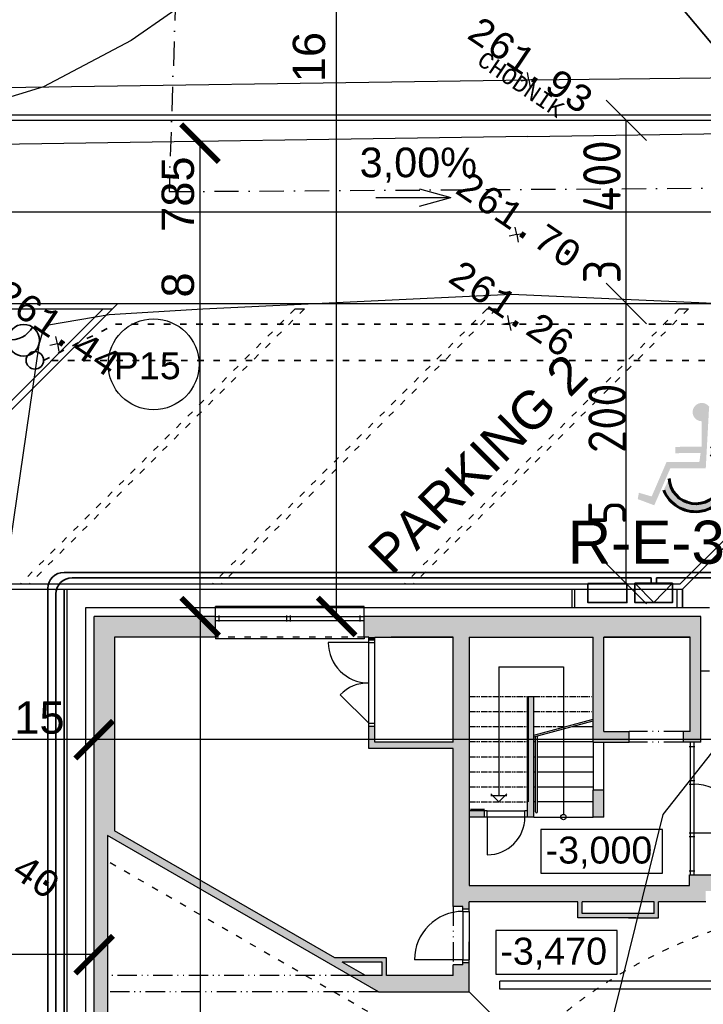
# Model space of a CAD drawing. Extents: x 4743276 to 9726129, y -4307434 to -1665362.
# Tile 80 of 121: x 4820261 to 4832949, y -1781875 to -1763605. Entities that reach past the tile are written whole.
import ezdxf
from ezdxf.enums import TextEntityAlignment as Align

# ---------------------------------------------------------------- set-up
doc = ezdxf.new("R2010")
doc.units = 0
doc.header["$MEASUREMENT"] = 0
for name, pattern in [('ACAD_ISO03W100', [30, 12, -18]), ('ACAD_ISO12W100', [22, 12, -3, 0.5, -3, 0.5, -3]), ('BODKOCIARKOVANA_3', [5.6, 3, -1.3, 0, -1.3])]:
    doc.linetypes.add(name, pattern=pattern)
doc.layers.get('0').update_dxf_attribs({"linetype": 'CONTINUOUS'})
doc.layers.get('Defpoints').update_dxf_attribs({"color": 61, "linetype": 'CONTINUOUS'})
for name, color, linetype in [('body', 7, 'CONTINUOUS'), ('DVERE', 47, 'CONTINUOUS'), ('INSOLACIA', 8, 'CONTINUOUS'), ('KÓTY', 4, 'CONTINUOUS'), ('MÚRY', 1, 'CONTINUOUS'), ('OKNÁ', 146, 'CONTINUOUS'), ('POZEMOK', 8, 'CONTINUOUS'), ('siete', 6, 'CONTINUOUS'), ('TENKÁ', 7, 'CONTINUOUS'), ('tzb', 55, 'CONTINUOUS'), ('Výšky', 64, 'CONTINUOUS'), ('ZARIADENIE1', 145, 'CONTINUOUS'), ('ZARIADOVACIE', 144, 'CONTINUOUS'), ('ŠRAFY', 82, 'CONTINUOUS'), ('šrafy-múry', 8, 'CONTINUOUS')]:
    doc.layers.add(name, color=color, linetype=linetype)
doc.layers.get('ŠRAFY').off()
doc.styles.add('ARIAL', font='arial.ttf')
doc.styles.add('MONOTXT', font='MONOTXT', dxfattribs={"height": 0.2})
doc.styles.add('styl1', font='arial.ttf')
doc.styles.add('Style-Arial', font='arial.ttf')
doc.styles.add('STYLE1', font='isocp.shx')
doc.dimstyles.new('STANDARD 200', dxfattribs={"dimtxt": 600, "dimasz": 700, "dimexe": 10, "dimexo": 200, "dimgap": 100, "dimtad": 1, "dimdsep": 46, "dimlunit": 6, "dimtxsty": 'Style-Arial', "dimblk": 'ARCHTICK', "dimblk1": 'OBLIQUE', "dimblk2": 'ARCHTICK', "dimcen": 2.5, "dimse1": 1, "dimse2": 1, "dimadec": 0, "dimazin": 0, "dimtfac": 1, "dimtmove": 1, "dimatfit": 3, "dimldrblk": 'OBLIQUE', "dimfxl": 1, "dimtolj": 1, "dimtzin": 0, "dimarcsym": 0})
doc.dimstyles.new('STANDARD 250', dxfattribs={"dimtxt": 700, "dimasz": 750, "dimexe": 10, "dimexo": 200, "dimgap": 100, "dimtad": 1, "dimdsep": 46, "dimlunit": 6, "dimtxsty": 'STYLE1', "dimblk1": 'OBLIQUE', "dimblk2": 'OBLIQUE', "dimsah": 1, "dimcen": 2.5, "dimse1": 1, "dimse2": 1, "dimadec": 0, "dimazin": 0, "dimtfac": 1, "dimtmove": 1, "dimatfit": 3, "dimldrblk": 'OBLIQUE', "dimfxl": 1, "dimtolj": 1, "dimtzin": 0, "dimarcsym": 0})

# ---------------------------------------------------------------- blocks, each defined once
blk = doc.blocks.new('inv')
at = {"layer": 'TENKÁ', "linetype": 'Continuous', "lineweight": 60, "ltscale": 10}
for points in [[(-264025, -1186599), (-264022, -1187066), (-264513, -1187072), (-264512, -1187189), (-264043, -1187185), (-264066, -1187352), (-264676, -1187355), (-264951, -1187992), (-265188, -1187923), (-265210, -1188041), (-264903, -1188156), (-264606, -1187471), (-263947, -1187467), (-263886, -1186340), (-263878, -1186335, 1.715537), (-264016, -1186596)], [(-263850, -1187064), (-263856, -1187216, -1.608628), (-264628, -1187661), (-264727, -1187874, 1.453079)]]:
    blk.add_hatch(color=8, dxfattribs=at).paths.add_polyline_path(points)
at = {"layer": 'TENKÁ', "color": 8, "linetype": 'Continuous', "lineweight": 60, "ltscale": 10}
for centre, radius, start, end in [((-264134, -1187636), 639, 201.8128, 63.6707), ((-264132, -1187629), 497, 183.6812, 56.213)]:
    blk.add_arc(centre, radius, start, end, dxfattribs=at)
blk = doc.blocks.new('_ArchTick')
at = {"color": 0, "linetype": 'ByBlock', "const_width": 0.15}
blk.add_lwpolyline([(-0.5, -0.5), (0.5, 0.5)], dxfattribs=at)
blk = doc.blocks.new('*D41307')
at = {"layer": 'Defpoints', "color": 0}
for p in [(4821644, -1775081), (4881994, -1775081), (4821644, -1776964)]:
    blk.add_point(p, dxfattribs=at)
at = {"layer": 'ZARIADOVACIE', "color": 0, "lineweight": -2}
blk.add_line((4881994, -1776964), (4821644, -1776964), dxfattribs=at)
at = {"layer": 'ZARIADOVACIE', "color": 0, "linetype": 'ByBlock', "lineweight": -2, "xscale": 700, "yscale": 700, "zscale": 700, "rotation": 180}
blk.add_blockref('_ArchTick', (4821644, -1776964), dxfattribs=at)
at = {"layer": 'ZARIADOVACIE', "color": 0, "linetype": 'ByBlock', "lineweight": -2, "xscale": 700, "yscale": 700, "zscale": 700}
blk.add_blockref('_ArchTick', (4881994, -1776964), dxfattribs=at)
at = {"layer": 'ZARIADOVACIE', "color": 0, "insert": (4850260, -1776618), "char_height": 600, "attachment_point": 5, "style": 'Style-Arial'}
blk.add_mtext('\\A1;60ﾠ350', dxfattribs=at)
blk = doc.blocks.new('_OBLIQUE')
at = {"color": 0, "linetype": 'ByBlock'}
blk.add_line((-0.5, -0.5), (0.5, 0.5), dxfattribs=at)
blk = doc.blocks.new('*D41308')
at = {"layer": 'Defpoints', "color": 0}
for p in [(4817929, -1775081), (4821644, -1775081), (4817929, -1776964)]:
    blk.add_point(p, dxfattribs=at)
at = {"layer": 'ZARIADOVACIE', "color": 0, "lineweight": -2}
blk.add_line((4821644, -1776964), (4817929, -1776964), dxfattribs=at)
at = {"layer": 'ZARIADOVACIE', "color": 0, "linetype": 'ByBlock', "lineweight": -2, "xscale": 700, "yscale": 700, "zscale": 700, "rotation": 180}
blk.add_blockref('_ArchTick', (4817929, -1776964), dxfattribs=at)
at = {"layer": 'ZARIADOVACIE', "color": 0, "linetype": 'ByBlock', "lineweight": -2, "xscale": 700, "yscale": 700, "zscale": 700}
blk.add_blockref('_ArchTick', (4821644, -1776964), dxfattribs=at)
at = {"layer": 'ZARIADOVACIE', "color": 0, "insert": (4819786, -1776558), "char_height": 600, "attachment_point": 5, "style": 'Style-Arial'}
blk.add_mtext('\\A1;3ﾠ715', dxfattribs=at)
blk = doc.blocks.new('*D41311')
at = {"layer": 'Defpoints', "color": 0}
for p in [(4822144, -1774681), (4822144, -1833931), (4823610, -1833931)]:
    blk.add_point(p, dxfattribs=at)
at = {"layer": 'ZARIADOVACIE', "color": 0, "lineweight": -2}
blk.add_line((4823610, -1774681), (4823610, -1833931), dxfattribs=at)
at = {"layer": 'ZARIADOVACIE', "color": 0, "linetype": 'ByBlock', "lineweight": -2, "xscale": 700, "yscale": 700, "zscale": 700}
for p, rotation in [((4823610, -1774681), 90), ((4823610, -1833931), 270)]:
    blk.add_blockref('_ArchTick', p, dxfattribs=dict(at, rotation=rotation))
at = {"layer": 'ZARIADOVACIE', "color": 0, "insert": (4823200, -1809410), "char_height": 600, "attachment_point": 5, "rotation": 90, "style": 'Style-Arial'}
blk.add_mtext('\\A1;59ﾠ250', dxfattribs=at)
blk = doc.blocks.new('*D41319')
at = {"layer": 'Defpoints', "color": 0}
for p in [(4821644, -1774681), (4791344, -1775081), (4791344, -1780952)]:
    blk.add_point(p, dxfattribs=at)
at = {"layer": 'ZARIADOVACIE', "color": 0, "lineweight": -2}
blk.add_line((4821644, -1780952), (4791344, -1780952), dxfattribs=at)
at = {"layer": 'ZARIADOVACIE', "color": 0, "linetype": 'ByBlock', "lineweight": -2, "xscale": 700, "yscale": 700, "zscale": 700, "rotation": 180}
blk.add_blockref('_ArchTick', (4791344, -1780952), dxfattribs=at)
at = {"layer": 'ZARIADOVACIE', "color": 0, "linetype": 'ByBlock', "lineweight": -2, "xscale": 700, "yscale": 700, "zscale": 700}
blk.add_blockref('_ArchTick', (4821644, -1780952), dxfattribs=at)
at = {"layer": 'ZARIADOVACIE', "color": 0, "insert": (4808967, -1780411), "char_height": 600, "attachment_point": 5, "style": 'Style-Arial'}
blk.add_mtext('\\A1;30ﾠ300', dxfattribs=at)
blk = doc.blocks.new('*D41322')
at = {"layer": 'Defpoints', "color": 0}
for p in [(4821644, -1758311), (4826144, -1758311), (4821644, -1774681)]:
    blk.add_point(p, dxfattribs=at)
at = {"layer": 'ZARIADOVACIE', "color": 0, "lineweight": -2}
blk.add_line((4826144, -1774681), (4826144, -1758311), dxfattribs=at)
at = {"layer": 'ZARIADOVACIE', "color": 0, "linetype": 'ByBlock', "lineweight": -2, "xscale": 700, "yscale": 700, "zscale": 700}
for p, rotation in [((4826144, -1758311), 90), ((4826144, -1774681), 270)]:
    blk.add_blockref('_ArchTick', p, dxfattribs=dict(at, rotation=rotation))
at = {"layer": 'ZARIADOVACIE', "color": 0, "insert": (4825634, -1763224), "char_height": 600, "attachment_point": 5, "rotation": 90, "style": 'Style-Arial'}
blk.add_mtext('\\A1;16ﾠ370', dxfattribs=at)
blk = doc.blocks.new('*D41323')
at = {"layer": 'Defpoints', "color": 0}
for p in [(4821644, -1765896), (4823610, -1765896), (4821644, -1774681)]:
    blk.add_point(p, dxfattribs=at)
at = {"layer": 'ZARIADOVACIE', "color": 0, "lineweight": -2}
blk.add_line((4823610, -1774681), (4823610, -1765896), dxfattribs=at)
at = {"layer": 'ZARIADOVACIE', "color": 0, "linetype": 'ByBlock', "lineweight": -2, "xscale": 700, "yscale": 700, "zscale": 700}
for p, rotation in [((4823610, -1765896), 90), ((4823610, -1774681), 270)]:
    blk.add_blockref('_ArchTick', p, dxfattribs=dict(at, rotation=rotation))
at = {"layer": 'ZARIADOVACIE', "color": 0, "insert": (4823200, -1767452), "char_height": 600, "attachment_point": 5, "rotation": 90, "style": 'Style-Arial'}
blk.add_mtext('\\A1;8ﾠ785', dxfattribs=at)
blk = doc.blocks.new('*D41342')
at = {"layer": 'Defpoints', "color": 0}
for p in [(4831273, -1768871), (4831518, -1768871), (4831273, -1774071)]:
    blk.add_point(p, dxfattribs=at)
at = {"layer": 'KÓTY', "color": 0, "lineweight": -2}
blk.add_line((4831518, -1774071), (4831518, -1768871), dxfattribs=at)
at = {"layer": 'KÓTY', "color": 0, "linetype": 'ByBlock', "lineweight": -2, "xscale": 750, "yscale": 750, "zscale": 750}
for p, rotation in [((4831518, -1768871), 90), ((4831518, -1774071), 270)]:
    blk.add_blockref('_OBLIQUE', p, dxfattribs=dict(at, rotation=rotation))
at = {"layer": 'KÓTY', "color": 0, "insert": (4831164, -1771668), "char_height": 700, "attachment_point": 5, "rotation": 90, "style": 'STYLE1'}
blk.add_mtext('\\A1;5ﾠ200', dxfattribs=at)
blk = doc.blocks.new('*D41343')
at = {"layer": 'Defpoints', "color": 0}
for p in [(4831518, -1765471), (4831518, -1765471), (4831518, -1768871)]:
    blk.add_point(p, dxfattribs=at)
at = {"layer": 'KÓTY', "color": 0, "lineweight": -2}
blk.add_line((4831518, -1768871), (4831518, -1765471), dxfattribs=at)
at = {"layer": 'KÓTY', "color": 0, "linetype": 'ByBlock', "lineweight": -2, "xscale": 750, "yscale": 750, "zscale": 750}
for p, rotation in [((4831518, -1765471), 90), ((4831518, -1768871), 270)]:
    blk.add_blockref('_OBLIQUE', p, dxfattribs=dict(at, rotation=rotation))
at = {"layer": 'KÓTY', "color": 0, "insert": (4831067, -1767171), "char_height": 700, "attachment_point": 5, "rotation": 90, "style": 'STYLE1'}
blk.add_mtext('\\A1;3ﾠ400', dxfattribs=at)
blk = doc.blocks.new('po')
at = {"layer": 'šrafy-múry'}
h = blk.add_hatch(color=256, dxfattribs=at)
h.dxf.hatch_style = 1
h.paths.add_polyline_path([(4819430, -1512866), (4819810, -1512866), (4819810, -1509246), (4821680, -1509246), (4821680, -1508866), (4819430, -1508866)])
h = blk.add_hatch(color=256, dxfattribs=at)
h.dxf.hatch_style = 1
h.paths.add_polyline_path([(4824640, -1509246), (4824940, -1509246), (4826090, -1509246), (4826390, -1509246), (4828690, -1509246), (4828890, -1509246), (4830490, -1509246), (4830690, -1509246), (4830690, -1508866), (4824440, -1508866), (4824440, -1508936), (4824440, -1509246), (4824525, -1509246)])
h = blk.add_hatch(color=256, dxfattribs=at)
h.dxf.hatch_style = 1
h.paths.add_polyline_path([(4824640, -1509246), (4824525, -1509246), (4824525, -1509296), (4824640, -1509296)])
h = blk.add_hatch(color=256, dxfattribs=at)
h.dxf.hatch_style = 1
h.paths.add_polyline_path([(4826390, -1511746), (4826390, -1511466), (4826390, -1511186), (4826390, -1510906), (4826390, -1510626), (4826390, -1510346), (4826390, -1509246), (4826090, -1509246), (4826090, -1514246), (4826275, -1514246), (4826275, -1514286), (4826390, -1514286), (4826390, -1514156), (4829345, -1514156), (4829425, -1514156), (4829825, -1514156), (4829905, -1514156), (4830780, -1514156), (4830780, -1513956), (4832655, -1513956), (4832655, -1513656), (4830560, -1513656), (4830490, -1513656), (4830480, -1513656), (4830480, -1513856), (4826390, -1513856), (4826390, -1512586), (4826390, -1512471), (4826390, -1512306), (4826390, -1512026), (4826390, -1511871)])
h = blk.add_hatch(color=256, dxfattribs=at)
h.dxf.hatch_style = 1
h.paths.add_polyline_path([(4828690, -1509246), (4828690, -1510346), (4828690, -1510626), (4828690, -1510771), (4828690, -1510802), (4828690, -1510906), (4828690, -1511186), (4828690, -1511196), (4828890, -1511196), (4829360, -1511196), (4829360, -1510996), (4828910, -1510996), (4828890, -1510996), (4828890, -1510735), (4828890, -1510695), (4828890, -1509407), (4828890, -1509367), (4828890, -1509246)])
h = blk.add_hatch(color=256, dxfattribs=at)
h.dxf.hatch_style = 1
h.paths.add_polyline_path([(4830490, -1509246), (4830490, -1510996), (4830360, -1510996), (4830360, -1511196), (4830690, -1511196), (4830690, -1509876), (4830690, -1509246)])
h = blk.add_hatch(color=256, dxfattribs=at)
h.dxf.hatch_style = 1
h.paths.add_polyline_path([(4827475, -1510346), (4827475, -1512586), (4827590, -1512586), (4827590, -1510346)])
h = blk.add_hatch(color=256, dxfattribs=at)
h.dxf.hatch_style = 1
h.paths.add_polyline_path([(4824640, -1510896), (4824525, -1510896), (4824525, -1511311), (4826090, -1511311), (4826090, -1511196), (4824640, -1511196)])
h = blk.add_hatch(color=256, dxfattribs=at)
h.dxf.hatch_style = 1
h.paths.add_polyline_path([(4828690, -1512086), (4828690, -1512586), (4828890, -1512586), (4828890, -1512086)])
h = blk.add_hatch(color=256, dxfattribs=at)
h.dxf.hatch_style = 1
h.paths.add_polyline_path([(4826390, -1512471), (4826390, -1512586), (4826675, -1512586), (4826675, -1512471)])
h = blk.add_hatch(color=256, dxfattribs=at)
h.dxf.hatch_style = 1
h.paths.add_polyline_path([(4819430, -1512866), (4819430, -1516366), (4819680, -1516366), (4819680, -1512925), (4819680, -1512866)])
h = blk.add_hatch(color=256, dxfattribs=at)
h.dxf.hatch_style = 1
h.paths.add_polyline_path([(4819680, -1512866), (4819680, -1512925), (4824185, -1515526), (4824465, -1515526), (4824032, -1515276), (4823894, -1515196), (4819810, -1512838), (4819810, -1512866)])
h = blk.add_hatch(color=256, dxfattribs=at)
h.dxf.hatch_style = 1
h.paths.add_polyline_path([(4829905, -1514456), (4829905, -1514156), (4829825, -1514156), (4829825, -1514376), (4828485, -1514376), (4828485, -1514156), (4828405, -1514156), (4828405, -1514456), (4829345, -1514456), (4829485, -1514456)])
h = blk.add_hatch(color=256, dxfattribs=at)
h.dxf.hatch_style = 1
h.paths.add_polyline_path([(4823894, -1515196), (4824032, -1515276), (4824775, -1515276), (4824775, -1515526), (4824855, -1515526), (4824855, -1515196)])
h = blk.add_hatch(color=256, dxfattribs=at)
h.dxf.hatch_style = 1
h.paths.add_polyline_path([(4826275, -1515286), (4826275, -1515326), (4826090, -1515326), (4826090, -1515526), (4826390, -1515526), (4826390, -1515286)])
h = blk.add_hatch(color=256, dxfattribs=at)
h.dxf.hatch_style = 1
h.paths.add_polyline_path([(4824705, -1515826), (4826390, -1515826), (4826390, -1515526), (4826090, -1515526), (4824855, -1515526), (4824775, -1515526), (4824465, -1515526), (4824185, -1515526)])
at = {"layer": 'DVERE'}
for p, q in [((4824525, -1509346), (4823775, -1509346)), ((4824525, -1510846), (4824525, -1509346)), ((4824640, -1510846), (4824640, -1509346)), ((4824525, -1510846), (4823995, -1510315)), ((4826725, -1512471), (4827425, -1512471)), ((4827425, -1512586), (4826725, -1512586)), ((4826725, -1512586), (4826725, -1513286)), ((4826275, -1514336), (4826275, -1515236)), ((4826390, -1514336), (4826390, -1515236)), ((4826390, -1515236), (4826390, -1514902)), ((4826275, -1515236), (4825375, -1515236))]:
    blk.add_line(p, q, dxfattribs=at)
for centre, radius, start, end in [((4824525, -1509346), 750, 180, 270), ((4824525, -1510846), 750, 90, 135), ((4826725, -1512586), 700, 270, 0), ((4826275, -1515236), 900, 90, 180)]:
    blk.add_arc(centre, radius, start, end, dxfattribs=at)
at = {"layer": 'INSOLACIA', "color": 9, "ltscale": 0.25}
blk.add_line((4830130, -1519566), (4826390, -1515826), dxfattribs=at)
at = {"layer": 'MÚRY', "color": 7}
for p, q in [((4819270, -1508706), (4819270, -1516416)), ((4821680, -1508706), (4819270, -1508706)), ((4821680, -1509246), (4821680, -1508706)), ((4830850, -1508706), (4824440, -1508706)), ((4824440, -1509246), (4824440, -1508706)), ((4819810, -1509246), (4819810, -1512838)), ((4821680, -1509246), (4819810, -1509246)), ((4824525, -1509246), (4824440, -1509246)), ((4824525, -1509346), (4824525, -1509246)), ((4824525, -1509346), (4824640, -1509346)), ((4824640, -1509246), (4826090, -1509246)), ((4824640, -1509346), (4824640, -1509246)), ((4826090, -1509246), (4824940, -1509246)), ((4826090, -1511196), (4826090, -1509246)), ((4826090, -1511196), (4826090, -1509246)), ((4826390, -1509246), (4826390, -1512471)), ((4826390, -1509246), (4828690, -1509246)), ((4828690, -1511196), (4828690, -1509246)), ((4828890, -1510996), (4828890, -1509246)), ((4828890, -1509246), (4830490, -1509246)), ((4830490, -1509246), (4828890, -1509246)), ((4830490, -1510996), (4830490, -1509246)), ((4830490, -1510996), (4830490, -1509246)), ((4830490, -1510104), (4830490, -1509246)), ((4830850, -1509876), (4830690, -1509876)), ((4830690, -1511196), (4830690, -1509876)), ((4827475, -1512491), (4827475, -1510346)), ((4827475, -1510346), (4827590, -1510346)), ((4827590, -1512586), (4827590, -1510346)), ((4824525, -1511311), (4824525, -1510846)), ((4824525, -1510846), (4824640, -1510846)), ((4824640, -1511196), (4824640, -1510846)), ((4828890, -1510996), (4829360, -1510996)), ((4829360, -1511196), (4829360, -1510996)), ((4830490, -1510996), (4830360, -1510996)), ((4830360, -1510996), (4830360, -1511196)), ((4826090, -1511196), (4824640, -1511196)), ((4828690, -1511196), (4829360, -1511196)), ((4830690, -1511196), (4830360, -1511196)), ((4826090, -1511311), (4824525, -1511311)), ((4826090, -1514246), (4826090, -1511311)), ((4828690, -1512586), (4828690, -1512086)), ((4828890, -1512086), (4828690, -1512086)), ((4828890, -1512586), (4828890, -1512086)), ((4826725, -1512471), (4826390, -1512471)), ((4826725, -1512586), (4826725, -1512471)), ((4827475, -1512471), (4827425, -1512471)), ((4827425, -1512586), (4827425, -1512471)), ((4826390, -1512586), (4826390, -1513856)), ((4826725, -1512586), (4826390, -1512586)), ((4827590, -1512586), (4827425, -1512586)), ((4828890, -1512586), (4828690, -1512586)), ((4823894, -1515196), (4819810, -1512838)), ((4819680, -1512925), (4819680, -1516416)), ((4824705, -1515826), (4819680, -1512925)), ((4830480, -1513856), (4830480, -1513656)), ((4830480, -1513656), (4832730, -1513656)), ((4826390, -1513856), (4830480, -1513856)), ((4826390, -1514336), (4826390, -1514156)), ((4828405, -1514156), (4826390, -1514156)), ((4828405, -1514456), (4828405, -1514156)), ((4829825, -1514156), (4828485, -1514156)), ((4828485, -1514376), (4828485, -1514156)), ((4829825, -1514376), (4829825, -1514156)), ((4829905, -1514456), (4829905, -1514156)), ((4830780, -1514156), (4829905, -1514156)), ((4826275, -1514246), (4826090, -1514246)), ((4826275, -1514336), (4826275, -1514246)), ((4826275, -1514336), (4826390, -1514336)), ((4829485, -1514456), (4828405, -1514456)), ((4829825, -1514376), (4828485, -1514376)), ((4829345, -1514456), (4829905, -1514456)), ((4824855, -1515196), (4823894, -1515196)), ((4824855, -1515526), (4824855, -1515196)), ((4826275, -1515326), (4826275, -1515236)), ((4826275, -1515236), (4826390, -1515236)), ((4826390, -1515826), (4826390, -1515236)), ((4824775, -1515276), (4824032, -1515276)), ((4824465, -1515526), (4824032, -1515276)), ((4824775, -1515526), (4824775, -1515276)), ((4826090, -1515526), (4826090, -1515326)), ((4826275, -1515326), (4826090, -1515326)), ((4824775, -1515526), (4824465, -1515526)), ((4826090, -1515526), (4824855, -1515526)), ((4824705, -1515826), (4826390, -1515826))]:
    blk.add_line(p, q, dxfattribs=at)
at = {"layer": 'OKNÁ', "ltscale": 0.25}
for p, q in [((4821680, -1508866), (4824440, -1508866)), ((4821750, -1508956), (4821750, -1508846)), ((4821750, -1508956), (4821750, -1508846)), ((4823005, -1508956), (4823005, -1508846)), ((4823005, -1508956), (4823005, -1508846)), ((4823075, -1508956), (4823075, -1508846)), ((4823075, -1508956), (4823075, -1508846)), ((4824370, -1508956), (4824370, -1508846)), ((4824370, -1508956), (4824370, -1508846)), ((4821680, -1508936), (4824440, -1508936)), ((4830490, -1511196), (4830490, -1513656)), ((4830560, -1511196), (4830560, -1513656)), ((4830470, -1511276), (4830580, -1511276)), ((4830470, -1511906), (4830580, -1511906)), ((4830470, -1511976), (4830580, -1511976)), ((4830470, -1512876), (4830580, -1512876)), ((4830560, -1512876), (4831460, -1512876)), ((4830470, -1512946), (4830580, -1512946)), ((4830470, -1513586), (4830580, -1513586))]:
    blk.add_line(p, q, dxfattribs=at)
blk.add_arc((4830560, -1512876), 900, 0, 90, dxfattribs=at)
at = {"layer": 'POZEMOK'}
for p, q in [((4826940, -1509796), (4828140, -1509796)), ((4826940, -1509796), (4826940, -1512186)), ((4828140, -1509796), (4828140, -1512536)), ((4827590, -1511066), (4828690, -1510771)), ((4827590, -1511097), (4828690, -1510802)), ((4827620, -1512486), (4827620, -1511089)), ((4827660, -1512486), (4827660, -1511078)), ((4826940, -1512306), (4826790, -1512156)), ((4827090, -1512156), (4826940, -1512306)), ((4826790, -1512186), (4827090, -1512186))]:
    blk.add_line(p, q, dxfattribs=at)
at = {"layer": 'POZEMOK', "linetype": 'ACAD_ISO03W100', "ltscale": 10}
blk.add_line((4824770, -1516346), (4819680, -1513407), dxfattribs=at)
at = {"layer": 'POZEMOK'}
blk.add_circle((4828140, -1512586), 50, dxfattribs=at)
blk.add_arc((4827640, -1512486), 20, 180, 0, dxfattribs=at)
at = {"layer": 'POZEMOK', "linetype": 'ACAD_ISO03W100', "ltscale": 10}
blk.add_arc((4833870, -1523306), 9100, 90, 180, dxfattribs=at)
at = {"layer": 'TENKÁ', "ltscale": 0.25}
for p, q in [((4824440, -1508676), (4821680, -1508676)), ((4821680, -1508706), (4821680, -1508676)), ((4824440, -1508706), (4824440, -1508676)), ((4821680, -1509246), (4821680, -1509276)), ((4824440, -1509276), (4821680, -1509276)), ((4824440, -1509246), (4824440, -1509276)), ((4826675, -1512446), (4826416, -1512446))]:
    blk.add_line(p, q, dxfattribs=at)
at = {"layer": 'TENKÁ'}
for p, q in [((4819430, -1516416), (4819430, -1508866)), ((4821680, -1508866), (4819430, -1508866)), ((4830690, -1508866), (4824440, -1508866)), ((4830690, -1509876), (4830690, -1508866)), ((4824525, -1509296), (4824640, -1509296)), ((4827490, -1512306), (4827490, -1510346)), ((4824525, -1510896), (4824640, -1510896)), ((4828305, -1510906), (4828690, -1510906)), ((4827590, -1511186), (4827620, -1511186)), ((4827660, -1511186), (4828690, -1511186)), ((4828690, -1511196), (4828690, -1512086)), ((4828890, -1512086), (4828890, -1511196)), ((4827590, -1511466), (4827620, -1511466)), ((4827660, -1511466), (4828690, -1511466)), ((4827590, -1511746), (4827620, -1511746)), ((4827660, -1511746), (4828690, -1511746)), ((4827590, -1512026), (4827620, -1512026)), ((4827660, -1512026), (4828690, -1512026)), ((4827620, -1512306), (4827590, -1512306)), ((4828690, -1512306), (4827660, -1512306)), ((4826390, -1512471), (4826390, -1512586)), ((4826675, -1512586), (4826675, -1512471)), ((4827475, -1512586), (4827475, -1512471)), ((4827590, -1512586), (4828690, -1512586)), ((4826275, -1514286), (4826390, -1514286)), ((4826275, -1515286), (4826390, -1515286)), ((4824465, -1515526), (4824185, -1515526))]:
    blk.add_line(p, q, dxfattribs=at)
at = {"layer": 'TENKÁ', "linetype": 'ACAD_ISO03W100', "ltscale": 10}
for p, q in [((4824440, -1508706), (4821680, -1508706)), ((4824440, -1509246), (4821680, -1509246))]:
    blk.add_line(p, q, dxfattribs=at)
at = {"layer": 'TENKÁ', "linetype": 'ACAD_ISO12W100', "ltscale": 10}
for p, q in [((4826390, -1510346), (4827475, -1510346)), ((4827590, -1510346), (4828690, -1510346)), ((4826390, -1510626), (4827490, -1510626)), ((4827590, -1510626), (4828690, -1510626)), ((4826390, -1510906), (4827490, -1510906)), ((4827590, -1510906), (4828189, -1510906)), ((4826390, -1511186), (4827490, -1511186)), ((4826390, -1511466), (4827490, -1511466)), ((4826390, -1511746), (4827490, -1511746)), ((4826390, -1512026), (4827490, -1512026)), ((4826390, -1512306), (4827490, -1512306))]:
    blk.add_line(p, q, dxfattribs=at)
at = {"layer": 'TENKÁ', "linetype": 'ACAD_ISO12W100', "ltscale": 30}
for p, q in [((4830360, -1510996), (4829360, -1510996)), ((4830360, -1511196), (4829360, -1511196)), ((4826090, -1514246), (4826090, -1515326)), ((4824185, -1515526), (4819680, -1515526)), ((4824705, -1515826), (4819680, -1515826))]:
    blk.add_line(p, q, dxfattribs=at)
at = {"layer": 'TENKÁ'}
for points in [[(4829977, -1512816), (4827722, -1512816), (4827722, -1513624), (4829977, -1513624)], [(4829137, -1514692), (4826883, -1514692), (4826883, -1515500), (4829137, -1515500)]]:
    blk.add_lwpolyline(points, close=True, dxfattribs=at)
at = {"layer": 'tzb'}
for p, q in [((4845960, -1515631), (4826960, -1515631)), ((4826960, -1515781), (4826960, -1515631)), ((4845960, -1515781), (4826960, -1515781))]:
    blk.add_line(p, q, dxfattribs=at)
at = {"layer": 'TENKÁ', "ltscale": 0.25, "style": 'ARIAL'}
for s, p in [('-3,000', (4827809, -1513448)), ('-3,470', (4826969, -1515324))]:
    blk.add_text(s, height=500, dxfattribs=at).set_placement(p)

msp = doc.modelspace()

# ---------------------------------------------------------------- linework, layer by layer
at = {"layer": 'body', "color": 1, "linetype": 'Continuous'}
for p, q in [((4829709.983, -1764721.835), (4829682.999, -1764583.012)), ((4829709.983, -1764721.835), (4829571.16, -1764748.82)), ((4829709.983, -1764721.835), (4829848.806, -1764694.851)), ((4829709.983, -1764721.835), (4829736.968, -1764860.659)), ((4829485.05, -1767592.898), (4829458.066, -1767454.075)), ((4829485.05, -1767592.898), (4829346.227, -1767619.883)), ((4829485.05, -1767592.898), (4829623.873, -1767565.914)), ((4829485.05, -1767592.898), (4829512.035, -1767731.721)), ((4829346.918, -1769235.475), (4829319.933, -1769096.651)), ((4829346.918, -1769235.475), (4829208.095, -1769262.459)), ((4829346.918, -1769235.475), (4829485.741, -1769208.49)), ((4829346.918, -1769235.475), (4829373.902, -1769374.298)), ((4820960.694, -1769620.841), (4820933.71, -1769482.018)), ((4820960.694, -1769620.841), (4820821.871, -1769647.826)), ((4820960.694, -1769620.841), (4821099.518, -1769593.857)), ((4820960.694, -1769620.841), (4820987.679, -1769759.664))]:
    msp.add_line(p, q, dxfattribs=at)
at = {"layer": 'KÓTY'}
for p in [(4827683.701, -1766742.536), (4826873.201, -1766903.036), (4827683.701, -1767063.536)]:
    msp.add_line(p, (4828260.201, -1766903.036), dxfattribs=at)
at = {"layer": 'POZEMOK', "linetype": 'Continuous'}
for q in [(4836470.931, -1765665.911), (4817711.903, -1765955.505)]:
    msp.add_line((4829692.851, -1765770.548), q, dxfattribs=at)
at = {"layer": 'POZEMOK'}
msp.add_line((4812744.893, -1767170.548), (4882953.799, -1767170.548), dxfattribs=at)
at = {"layer": 'siete', "color": 110, "linetype": 'BODKOCIARKOVANA_3', "lineweight": 25, "ltscale": 150}
for p, q in [((4823241.104, -1760652.817), (4823034.604, -1766794.817)), ((4823034.604, -1766794.817), (4891350.604, -1766364.317))]:
    msp.add_line(p, q, dxfattribs=at)
at = {"layer": 'siete'}
msp.add_line((4825374.777, -1768970.548), (4825544.483, -1768970.548), dxfattribs=at)
at = {"layer": 'siete', "linetype": 'ACAD_ISO03W100', "lineweight": 35, "ltscale": 10}
for p, q in [((4820705.33, -1769926.366), (4822038.469, -1769257.012)), ((4822038.469, -1769257.012), (4844599.949, -1769257.012)), ((4844977, -1769926.366), (4820705.33, -1769926.366))]:
    msp.add_line(p, q, dxfattribs=at)
at = {"layer": 'siete', "lineweight": 35}
for p, q in [((4882814.009, -1773860.338), (4821083.799, -1773860.338)), ((4831978.061, -1773960.338), (4821233.799, -1773960.338)), ((4831680.325, -1774060.707), (4832028.443, -1774420.179)), ((4831978.061, -1774060.338), (4831978.061, -1773960.338)), ((4832028.443, -1774420.179), (4832375.798, -1774059.969)), ((4859060.677, -1773960.338), (4832078.061, -1773960.338)), ((4832078.061, -1774060.391), (4832078.061, -1773960.338)), ((4820783.799, -1795984), (4820783.799, -1774160.338)), ((4820933.799, -1795984), (4820933.799, -1774260.338))]:
    msp.add_line(p, q, dxfattribs=at)
for points in [[(4830808.315, -1774068.122), (4831529.504, -1774068.122), (4831529.504, -1774420.548), (4830808.315, -1774420.548)], [(4832375.798, -1774059.969), (4832376.179, -1774419.81), (4831680.707, -1774420.548), (4831680.325, -1774060.707)]]:
    msp.add_lwpolyline(points, close=True, dxfattribs=at)
for centre, radius in [((4820334.114, -1769553.515), 295.22), ((4820543.009, -1769926.366), 162.321)]:
    msp.add_circle(centre, radius, dxfattribs=at)
for centre, radius, start, end in [((4820102.964, -1769099.43), 446.576, 261.7834498, 332.1728222), ((4821083.799, -1774160.338), 300, 90, 180), ((4821233.799, -1774260.338), 300, 90, 180)]:
    msp.add_arc(centre, radius, start, end, dxfattribs=at)
at = {"layer": 'TENKÁ', "color": 30, "lineweight": 35, "ltscale": 0.25}
msp.add_line((4835235.741, -1766600.068), (4829632.811, -1759894.875), dxfattribs=at)
at = {"layer": 'TENKÁ'}
for p, q in [((4812430.551, -1765370.548), (4893683.415, -1765370.548)), ((4812433.924, -1765470.548), (4893691.163, -1765470.548)), ((4821810.959, -1768970.548), (4817885.149, -1772896.358)), ((4822080.664, -1768870.548), (4818054.854, -1772896.358)), ((4818635.637, -1768870.548), (4882953.799, -1768870.548)), ((4818635.637, -1768970.548), (4821980.664, -1768970.548)), ((4825374.777, -1768970.548), (4825544.483, -1768970.548)), ((4828938.595, -1768970.548), (4829108.301, -1768970.548)), ((4832502.413, -1768970.548), (4832672.119, -1768970.548)), ((4837721.866, -1768870.548), (4832521.866, -1774070.548)), ((4837863.288, -1768870.548), (4832563.288, -1774170.548)), ((4819229.044, -1774070.548), (4832521.866, -1774070.548)), ((4819159.339, -1774170.548), (4832563.288, -1774170.548)), ((4821083.799, -1774170.548), (4821083.799, -1834490.548)), ((4821133.799, -1774170.548), (4821133.799, -1834440.548)), ((4830513.288, -1774520.548), (4830513.288, -1774170.548)), ((4830563.288, -1774520.548), (4830563.288, -1774170.548)), ((4832463.288, -1774520.548), (4832463.288, -1774170.548)), ((4832563.288, -1774520.548), (4832563.288, -1774170.548))]:
    msp.add_line(p, q, dxfattribs=at)
at = {"layer": 'TENKÁ', "linetype": 'ACAD_ISO03W100', "ltscale": 10}
for p, q in [((4825374.777, -1768970.548), (4820274.777, -1774070.548)), ((4825544.483, -1768970.548), (4820444.483, -1774070.548)), ((4828938.595, -1768970.548), (4823838.595, -1774070.548)), ((4829108.301, -1768970.548), (4824008.301, -1774070.548)), ((4832502.413, -1768970.548), (4827402.413, -1774070.548)), ((4832672.119, -1768970.548), (4827572.119, -1774070.548))]:
    msp.add_line(p, q, dxfattribs=at)
at = {"layer": 'TENKÁ', "color": 7, "linetype": 'Continuous'}
msp.add_lwpolyline([(4812388.086, -1764982.038), (4818674.85, -1764883.748), (4829709.983, -1764721.835), (4836441.205, -1764649.525)], dxfattribs=at)
at = {"layer": 'TENKÁ'}
msp.add_circle((4822747.069, -1769999.471), 842.959, dxfattribs=at)
at = {"layer": 'Výšky', "color": 34, "linetype": 'Continuous'}
for points in [[(4825886.325, -1761245.319), (4823078.833, -1763470.876), (4822327.491, -1763991.663), (4820706.078, -1764853.41), (4818921.149, -1765394.857), (4818754.074, -1765517.376), (4818445.617, -1765883.479), (4818036.558, -1765730.247), (4817482.681, -1764902.261), (4816371.451, -1763491.777), (4815930.485, -1762720.24), (4815350.083, -1761368.605)], [(4876225.918, -1765125.171), (4875665.675, -1766097.041), (4872567.919, -1767581.602), (4865478.567, -1768742.809), (4862393.711, -1769278.334), (4857732.076, -1770740.568), (4855771.677, -1771213.114), (4849204.553, -1771918.403), (4847941.361, -1772145.934), (4844919.401, -1772949.446), (4844842.72, -1772973.716), (4844252.241, -1773074.807), (4840101.597, -1773082.031), (4835423.902, -1775769.806), (4834598.984, -1776243.502), (4833354.893, -1776888), (4832196.492, -1778355.039), (4830150.023, -1786637.69), (4829556.191, -1788896.856), (4826067.267, -1798808.371), (4823778.048, -1805308.541), (4822477.827, -1807561.666), (4818980.583, -1810141.002)]]:
    msp.add_lwpolyline(points, dxfattribs=at)
at = {"layer": 'Výšky', "color": 30, "linetype": 'Continuous', "flags": 128}
msp.add_lwpolyline([(4842252.533, -1771277.274), (4840859.468, -1771159.074), (4839349.762, -1770607.571), (4839217.08, -1770473.446), (4839149.681, -1770371.292), (4836929.749, -1769189.959), (4836742.384, -1769115.446), (4836601.444, -1769072.249), (4835924.829, -1768997.031), (4829390.834, -1768705.411), (4823663.104, -1768978.13), (4821920.196, -1769083.527), (4820793.108, -1769273.797), (4820677.762, -1769421.557), (4820614.199, -1769635.608), (4819438.424, -1777698.59), (4819324.584, -1779362.376), (4819290.456, -1782184.825)], dxfattribs=at)
at = {"layer": 'ZARIADENIE1'}
msp.add_lwpolyline([(4826283.799, -1834090.548), (4826283.799, -1834490.548), (4821083.799, -1834490.548), (4821083.799, -1774170.548), (4832563.288, -1774170.548), (4832563.288, -1774520.548), (4821483.799, -1774520.548), (4821483.799, -1834090.548), (4826283.799, -1834090.548), (4826283.799, -1834490.548)], close=True, dxfattribs=at)

# ---------------------------------------------------------------- block references
at = {"layer": 'TENKÁ'}
msp.add_blockref('po', (2213.299, -265814.857), dxfattribs=at)
at = {"layer": 'ŠRAFY'}
msp.add_blockref('inv', (5096941.534, -584459.915), dxfattribs=at)

# ---------------------------------------------------------------- texts
at = {"color": 2, "linetype": 'Continuous', "style": 'MONOTXT'}
msp.add_text('CHODNIK', height=300, rotation=326, dxfattribs=at).set_placement((4829646.976, -1764679.337), align=Align.TOP_CENTER)
at = {"layer": 'KÓTY', "style": 'Style-Arial'}
msp.add_text('3,00%', height=550, dxfattribs=at).set_placement((4827659.791, -1765978.84), align=Align.TOP_CENTER)
at = {"layer": 'MÚRY', "color": 0, "ltscale": 0.25, "style": 'Style-Arial'}
msp.add_text('P15', height=500, dxfattribs=at).set_placement((4822007.858, -1770276.21))
at = {"layer": 'siete', "lineweight": 35, "ltscale": 0.25, "style": 'styl1'}
msp.add_text('R-E-3', height=800, dxfattribs=at).set_placement((4830430.944, -1773700.587))
at = {"layer": 'TENKÁ', "style": 'Style-Arial'}
msp.add_text('PARKING 2', height=700, rotation=45, dxfattribs=at).set_placement((4828512.587, -1771598.203), align=Align.TOP_CENTER)
at = {"layer": 'Výšky', "linetype": 'Continuous', "style": 'MONOTXT'}
for s, p in [('261.93', (4829605.525, -1764651.377)), ('261.70', (4829386.395, -1767526.354)), ('261.26', (4829252.408, -1769171.727)), ('261.44', (4820825.561, -1769529.693)), ('261.40', (4819711.672, -1779226.625))]:
    msp.add_text(s, height=500, rotation=326, dxfattribs=at).set_placement(p, align=Align.CENTER)

# ---------------------------------------------------------------- dimensions: what is measured, and where the dimension line sits
at = {"layer": 'KÓTY'}
dim = msp.add_linear_dim(base=(4831517.5, -1765470.548), p1=(4831517.5, -1768870.548), p2=(4831517.5, -1765470.548), angle=270, dimstyle='STANDARD 250', override={"dimtxsty": 'STYLE1', "dimldrblk": 'OBLIQUE'}, dxfattribs=at)
dim.commit()
dim.dimension.update_dxf_attribs({"geometry": '*D41343', "text_midpoint": (4831067.261, -1767170.548)})
dim = msp.add_linear_dim(base=(4831517.5, -1768870.548), p1=(4831273.022, -1774070.548), p2=(4831273.022, -1768870.548), angle=270, dimstyle='STANDARD 250', override={"dimtxsty": 'STYLE1', "dimldrblk": 'OBLIQUE'}, dxfattribs=at)
dim.commit()
dim.dimension.update_dxf_attribs({"geometry": '*D41342', "text_midpoint": (4831614, -1771667.5), "dimtype": 160})
at = {"layer": 'ZARIADOVACIE', "color": 7}
for base, p1, p2, angle, picture, middle in [((4826144, -1758310.548), (4821643.799, -1774680.548), (4821643.799, -1758310.548), 90, '*D41322', (4826040.5, -1763224.5)), ((4823610.5, -1765895.548), (4821643.799, -1774680.548), (4821643.799, -1765895.548), 90, '*D41323', (4823606.5, -1767452)), ((4823610.5, -1833930.548), (4822143.799, -1774680.548), (4822143.799, -1833930.548), 270, '*D41311', (4823606.5, -1809409.5))]:
    dim = msp.add_linear_dim(base=base, p1=p1, p2=p2, angle=angle, dimstyle='STANDARD 200', override={"dimtxsty": 'Style-Arial', "dimldrblk": 'OBLIQUE'}, dxfattribs=at)
    dim.commit()
    dim.dimension.update_dxf_attribs({"geometry": picture, "text_midpoint": middle, "dimtype": 160})
for base, p1, p2, picture, middle in [((4791343.799, -1780952), (4821643.799, -1774680.548), (4791343.799, -1775080.548), '*D41319', (4808967, -1780818)), ((4821643.799, -1776964.5), (4881993.799, -1775080.548), (4821643.799, -1775080.548), '*D41307', (4850260.5, -1777025))]:
    dim = msp.add_linear_dim(base=base, p1=p1, p2=p2, dimstyle='STANDARD 200', override={"dimtxsty": 'Style-Arial', "dimldrblk": 'OBLIQUE'}, dxfattribs=at)
    dim.commit()
    dim.dimension.update_dxf_attribs({"geometry": picture, "text_midpoint": middle, "dimtype": 160})
dim = msp.add_linear_dim(base=(4817928.799, -1776964.5), p1=(4821643.799, -1775080.548), p2=(4817928.799, -1775080.548), dimstyle='STANDARD 200', override={"dimtxsty": 'Style-Arial', "dimldrblk": 'OBLIQUE'}, dxfattribs=at)
dim.commit()
dim.dimension.update_dxf_attribs({"geometry": '*D41308', "text_midpoint": (4819786.299, -1776557.952)})

doc.saveas('drawing.dxf')
